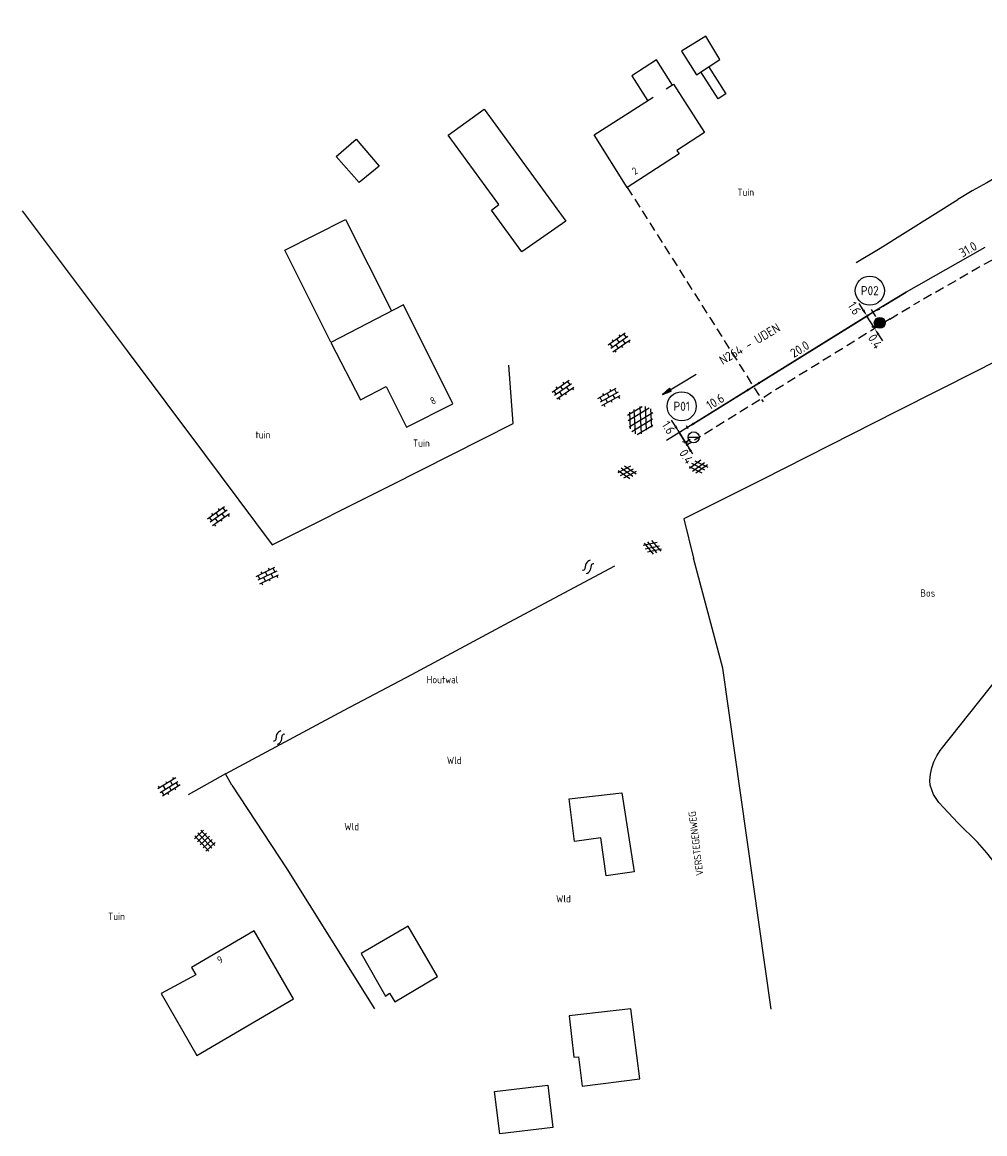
# Model space of a CAD drawing. Header units: metres. Extents: x 181324 to 182051, y 409132 to 409424.
# Tile 1 of 11: x 181324 to 181456, y 409132 to 409284. Entities that reach past the tile are written whole.
import ezdxf
from ezdxf.enums import TextEntityAlignment as Align

# ---------------------------------------------------------------- set-up
doc = ezdxf.new("R2010")
doc.units = ezdxf.units.M
doc.linetypes.add('DASHED', pattern=[19.05, 12.7, -6.35])
doc.layers.get('0').update_dxf_attribs({"linetype": 'CONTINUOUS'})
for name, color, linetype in [('B-AF-HEKW-GD', 8, 'HEKWERK'), ('B-GB-BOUW-GD', 8, 'CONTINUOUS'), ('L-AR-BLOCKS-GD', 8, 'CONTINUOUS'), ('L-AR-SYMB-GD', 8, 'CONTINUOUS'), ('l-te-bestek-t25-pr', 4, 'CONTINUOUS'), ('L-TE-OND-GD', 8, 'CONTINUOUS'), ('n-ov-kabe-pr', 1, 'DASHED'), ('n-ov-mast-pr', 3, 'CONTINUOUS'), ('n-vh-hfdr-pr', 8, 'CONTINUOUS')]:
    doc.layers.add(name, color=color, linetype=linetype)
doc.layers.add('Maten', color=7, linetype='CONTINUOUS', lineweight=25)
doc.styles.add('ISO', font='ISO.shx')
doc.styles.add('Times', font='ISO.shx')
doc.linetypes.add('HEKWERK', pattern='A,7,-1.5,[1,ProvNB.shx,S=0.75,R=0,X=0,Y=0],-1.5', length=10)

# ---------------------------------------------------------------- blocks, each defined once
blk = doc.blocks.new('4601')
at = {"linetype": 'Continuous'}
for points in [[(-0.37, 0.21), (0.23, 0.51)], [(0.43, -0.19), (-0.17, -0.49)]]:
    blk.add_lwpolyline(points, dxfattribs=at)
for centre, radius, start, end in [((-0.47, 0.51), 0.317, 198.475, 288.4178), ((0.38, -0.29), 0.814, 47.4895, 100.6197), ((-0.32, 0.31), 0.814, 227.4896, 280.6197), ((0.53, -0.49), 0.317, 18.5209, 108.349)]:
    blk.add_arc(centre, radius, start, end, dxfattribs=at)
blk = doc.blocks.new('4401')
at = {"linetype": 'Continuous'}
for points in [[(-1.99, 0.5), (0.17, 1.8)], [(1.97, 0.52), (-0.17, 1.8)], [(-1.99, 0.27), (0.89, -1.44)], [(0.85, 1.41), (-1.95, -0.27)], [(1.56, -0.93), (-1.69, 1.01)], [(-1.58, -0.96), (1.64, 0.99)], [(-0.88, 1.41), (1.97, -0.28)], [(1.99, 0.29), (-0.85, -1.43)], [(0.26, -1.86), (-1.74, -0.68)], [(-0.23, -1.84), (1.71, -0.68)]]:
    blk.add_lwpolyline(points, dxfattribs=at)
blk = doc.blocks.new('4413')
at = {"linetype": 'Continuous'}
for p, q in [((-1.43, 0.56), (1.43, 0.58)), ((-1.14, 0.57), (-1.13, -0.01)), ((-0.57, 0.84), (-0.57, 0.57)), ((0, 0), (0, 0.57)), ((0.56, 0.86), (0.57, 0.57)), ((1.14, 0.58), (1.14, -0.01)), ((-1.43, -0.57), (1.43, -0.57)), ((1.42, -0.01), (-1.42, -0.01)), ((-1.14, -0.56), (-1.13, -0.85)), ((-0.57, 0), (-0.57, -0.57)), ((0, -0.86), (-0.01, -0.56)), ((0.57, -0.01), (0.57, -0.57)), ((1.15, -0.58), (1.15, -0.85))]:
    blk.add_line(p, q, dxfattribs=at)
blk = doc.blocks.new('4411')
at = {"linetype": 'Continuous'}
for p, q in [((0.43, -0.86), (-1.25, 0.14)), ((-1.24, -0.16), (0.43, 0.85)), ((0.86, 0.52), (-0.86, -0.52)), ((-0.84, 0.51), (0.86, -0.52)), ((1.25, -0.15), (-0.41, 0.85)), ((-0.4, -0.85), (1.26, 0.15))]:
    blk.add_line(p, q, dxfattribs=at)
blk = doc.blocks.new('4406')
at = {"linetype": 'Continuous'}
for p, q in [((-1.43, 0.58), (1.42, 0.57)), ((1.42, 0), (-1.43, 0.01)), ((-1.15, 0.86), (-1.14, -0.85)), ((-0.57, -0.86), (-0.58, 0.85)), ((0, 0.85), (0, -0.86)), ((0.56, 0.85), (0.56, -0.86)), ((1.14, -0.84), (1.13, 0.85)), ((-1.43, -0.58), (1.42, -0.57))]:
    blk.add_line(p, q, dxfattribs=at)

msp = doc.modelspace()

# ---------------------------------------------------------------- hatches: boundary and pattern name
at = {"layer": 'n-ov-mast-pr'}
h = msp.add_hatch(color=256, dxfattribs=at)
edge = h.paths.add_edge_path()
edge.add_arc((181441.17, 409242.55), 0.75, 0, 360)

# ---------------------------------------------------------------- linework, layer by layer
at = {"linetype": 'DASHED', "ltscale": 0.1}
msp.add_line((181406.68, 409261.05), (181425.23, 409231.76), dxfattribs=at)
at = {"layer": 'B-AF-HEKW-GD', "flags": 128}
for points in [[(181324.04, 409257.87), (181338.36, 409238.73), (181348.95, 409224.59), (181358.18, 409212.24), (181374.36, 409220.33), (181391.1, 409228.78), (181390.52, 409236.75)], [(181500.74, 409258.25), (181489.28, 409253.75), (181473.26, 409245.58), (181454.47, 409235.97), (181443.55, 409230.48), (181425.04, 409221.12), (181414.41, 409215.78), (181415.72, 409210.42)], [(181464.51, 409155.15), (181463.29, 409157.98), (181461.94, 409160.76), (181461.2, 409162.1), (181459.17, 409165.42), (181456.96, 409168.62), (181455.77, 409170.16), (181454.52, 409171.58), (181451.82, 409174.24), (181449.24, 409177.02), (181448.51, 409178.13), (181448.07, 409179.37), (181448.02, 409180.01), (181448.1, 409180.88), (181448.28, 409181.74), (181448.57, 409182.58), (181448.95, 409183.38), (181449.41, 409184.12), (181462.97, 409201.2), (181476.24, 409218.81)], [(181351.79, 409180.93), (181367.99, 409189.64), (181377.27, 409194.51), (181390.54, 409201.65), (181404.97, 409209.35)], [(181426.31, 409148.79), (181419.71, 409195.39), (181415.72, 409210.42)], [(181352.68, 409179.37), (181351.79, 409180.93), (181346.72, 409178.06)], [(181352.68, 409179.37), (181360.18, 409167.98), (181372.13, 409148.85)]]:
    msp.add_lwpolyline(points, dxfattribs=at)
at = {"layer": 'B-GB-BOUW-GD', "flags": 128}
for points in [[(181419.32, 409278.52), (181417.43, 409281.69), (181414.1, 409279.66), (181416.12, 409276.45)], [(181389.14, 409258.73), (181382.22, 409268.18), (181387.12, 409271.75), (181398.3, 409256.42), (181392.29, 409252.25), (181388.11, 409257.92)], [(181370.04, 409261.7), (181366.93, 409265.28), (181369.67, 409267.62), (181372.79, 409263.96)], [(181373.74, 409233.86), (181376.53, 409228.29), (181382.86, 409231.5), (181376.1, 409245), (181366.18, 409239.88), (181370.23, 409232.03)], [(181399.49, 409171.68), (181398.73, 409177.53), (181405.94, 409178.36), (181407.6, 409167.55), (181403.79, 409166.98), (181403.05, 409172.2)], [(181347.76, 409153.5), (181343.01, 409150.93), (181347.9, 409142.48), (181361.07, 409150.18), (181355.73, 409159.5), (181347.17, 409154.5)], [(181370.33, 409156.39), (181373.66, 409150.56), (181374.22, 409150.97), (181374.91, 409149.79), (181380.74, 409153.27), (181376.75, 409160.12)], [(181400.01, 409142.28), (181400.52, 409138.27), (181408.39, 409139.26), (181407.15, 409148.84), (181398.72, 409147.87), (181399.37, 409142.24)], [(181396.51, 409132.64), (181389.27, 409131.77), (181388.52, 409137.56), (181395.81, 409138.42)]]:
    msp.add_lwpolyline(points, close=True, dxfattribs=at)
for points in [[(181412.85, 409275.04), (181410.69, 409278.48), (181407.32, 409276.29), (181409.46, 409272.94)], [(181417.77, 409277.56), (181420.15, 409273.84), (181419.07, 409273.15), (181416.71, 409276.86)], [(181412, 409274.54), (181413.01, 409275.17), (181417.21, 409268.53), (181413.43, 409266.08), (181413.76, 409265.64), (181406.68, 409261.05), (181402.14, 409268.22), (181410.22, 409273.4)], [(181366.19, 409239.89), (181359.9, 409252.46), (181368.19, 409256.66), (181374.42, 409244.28)]]:
    msp.add_lwpolyline(points, dxfattribs=at)
at = {"layer": 'l-te-bestek-t25-pr'}
for centre in [(181439.8, 409246.94), (181414.11, 409231.15)]:
    msp.add_circle(centre, 1.99, dxfattribs=at)
at = {"layer": 'Maten', "linetype": 'ByBlock', "ltscale": 0.1}
for p, q in [((181455.51, 409252.86), (181444.78, 409246.73)), ((181444.78, 409246.73), (181440.27, 409244)), ((181438.89, 409244.32), (181438.37, 409245.17)), ((181440.64, 409243.4), (181440.05, 409244.35)), ((181440.27, 409244), (181414.9, 409228.27)), ((181415.75, 409228.79), (181439.42, 409243.47)), ((181440.47, 409241.77), (181439.42, 409243.47)), ((181440.57, 409241.98), (181440.07, 409242.07)), ((181440.51, 409242.14), (181440.1, 409241.89)), ((181441, 409240.92), (181441.53, 409240.07)), ((181413.25, 409228.42), (181412.72, 409229.27)), ((181413.57, 409227.9), (181415.35, 409225.03)), ((181414.62, 409226.21), (181413.77, 409227.57)), ((181415, 409228.09), (181414.77, 409228.47)), ((181415, 409226.13), (181414.23, 409226.29)), ((181415.27, 409226.61), (181414.49, 409226.13)), ((181415.48, 409226.27), (181414.71, 409225.8)), ((181416.63, 409226.99), (181415.86, 409226.51)), ((181415.06, 409225.49), (181415.59, 409224.64))]:
    msp.add_line(p, q, dxfattribs=at)
for points in [[(181439.04, 409244.41), (181438.75, 409244.23), (181439.42, 409243.47)], [(181441.22, 409244.35), (181441.06, 409244.64), (181440.27, 409244)], [(181439.33, 409243.61), (181439.51, 409243.33), (181440.27, 409244)], [(181441.14, 409241.01), (181440.86, 409240.83), (181440.47, 409241.77)], [(181422.97, 409233.47), (181423.14, 409233.18), (181423.9, 409233.85)], [(181424.67, 409234.52), (181424.84, 409234.24), (181423.9, 409233.85)], [(181415.66, 409228.93), (181415.83, 409228.65), (181414.9, 409228.27)], [(181413.1, 409228.33), (181413.39, 409228.51), (181413.77, 409227.57)], [(181415.21, 409224.93), (181415.5, 409225.11), (181414.83, 409225.87)]]:
    msp.add_solid(points, dxfattribs=at)
at = {"layer": 'n-ov-kabe-pr', "linetype": 'DASHED', "ltscale": 0.1}
for p, q in [((181456.5, 409251.13), (181445.77, 409244.99)), ((181442.56, 409243.06), (181445.81, 409245.01)), ((181442.58, 409243.08), (181416.49, 409226.9))]:
    msp.add_line(p, q, dxfattribs=at)
at = {"layer": 'n-ov-mast-pr', "linetype": 'ByBlock', "ltscale": 0.1}
msp.add_line((181414.99, 409226.91), (181416.49, 409226.91), dxfattribs=at)
at = {"layer": 'n-ov-mast-pr'}
for centre in [(181441.17, 409242.55), (181415.74, 409226.91)]:
    msp.add_circle(centre, 0.75, dxfattribs=at)
at = {"layer": 'n-vh-hfdr-pr'}
for p, q in [((181441.24, 409252.77), (181451.84, 409259.41)), ((181437.93, 409250.78), (181441.24, 409252.77)), ((181441.53, 409244.78), (181444.78, 409246.73)), ((181441.53, 409244.78), (181412.02, 409226.48))]:
    msp.add_line(p, q, dxfattribs=at)
at = {"layer": 'n-vh-hfdr-pr', "color": 7}
msp.add_line((181455.51, 409252.86), (181444.78, 409246.73), dxfattribs=at)
at = {"layer": 'n-vh-hfdr-pr', "flags": 128}
msp.add_lwpolyline([(181411.49, 409232.76), (181412.69, 409233.2), (181412.43, 409233.63), (181411.49, 409232.76), (181412.47, 409233.56), (181412.52, 409233.49), (181411.49, 409232.76), (181412.6, 409233.34), (181412.65, 409233.27), (181411.49, 409232.76), (181416.09, 409235.55)], dxfattribs=at)
at = {"layer": 'n-vh-hfdr-pr'}
msp.add_arc((181546.28, 409101.78), 183.75, 98.2806, 120.9268, dxfattribs=at)

# ---------------------------------------------------------------- block references
at = {"layer": 'L-AR-BLOCKS-GD', "linetype": 'Continuous'}
for name, p, rotation in [('4413', (181405.57, 409239.89), 35.08751558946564), ('4413', (181404.2, 409232.42), 28.55592739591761), ('4411', (181406.65, 409222.14), 176.3150212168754), ('4411', (181416.41, 409222.89), 184.3365182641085), ('4411', (181410.11, 409211.88), 160.7879694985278), ('4413', (181357.51, 409208.03), 25.97763507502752), ('4413', (181344.09, 409179.14), 211.9131580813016), ('4406', (181348.97, 409171.82), 132.5378014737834)]:
    msp.add_blockref(name, p, dxfattribs=dict(at, rotation=rotation))
for name, p, xscale, yscale, rotation in [('4413', (181397.89, 409233.43), 0.9999987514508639, 0.9999987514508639, 34.85836133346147), ('4401', (181408.48, 409229.28), 1.000002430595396, 1.000002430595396, 242.010975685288), ('4413', (181350.85, 409216.14), 0.9999987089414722, 0.9999987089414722, 35.30862802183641)]:
    msp.add_blockref(name, p, dxfattribs=dict(at, xscale=xscale, yscale=yscale, rotation=rotation))
at = {"layer": 'L-AR-SYMB-GD', "linetype": 'Continuous', "xscale": 0.9999969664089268, "yscale": 0.9999969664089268, "rotation": 54.68966651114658}
msp.add_blockref('4601', (181401.33, 409209.17), dxfattribs=at)
at = {"layer": 'L-AR-SYMB-GD', "linetype": 'Continuous', "rotation": 55.83559823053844}
msp.add_blockref('4601', (181359.11, 409185.86), dxfattribs=at)

# ---------------------------------------------------------------- texts
at = {"layer": 'l-te-bestek-t25-pr', "style": 'ISO'}
for s, p in [('P02', (181439.8, 409246.94)), ('P01', (181414.11, 409231.15))]:
    msp.add_text(s, height=1.25, dxfattribs=at).set_placement(p, align=Align.MIDDLE_CENTER)
at = {"layer": 'L-TE-OND-GD', "style": 'ISO'}
for s, rotation, p in [('2', 31.447, (181407.7, 409262.72)), ('8', 26.5096, (181380.06, 409231.32)), ('VERSTEGENWEG', 96.9022, (181417.08, 409167.09)), ('9', 26.735, (181350.97, 409154.94))]:
    msp.add_text(s, height=1, rotation=rotation, dxfattribs=at).set_placement(p)
for s, p in [('Tuin', (181421.71, 409259.89)), ('tuin', (181355.9, 409226.75)), ('Tuin', (181377.41, 409225.61)), ('Bos', (181446.71, 409205.13)), ('Houtwal', (181379.28, 409193.31)), ('Wld', (181382.04, 409182.28)), ('Wld', (181368.03, 409173.23)), ('Wld', (181396.96, 409163.37)), ('Tuin', (181335.76, 409160.97))]:
    msp.add_text(s, height=1, dxfattribs=at).set_placement(p)
at = {"layer": 'Maten', "linetype": 'ByBlock', "style": 'ISO'}
for s, rotation, p in [('20.0', 31.7999, (181429.44, 409237.73)), ('10.6', 31.7999, (181417.97, 409230.61)), ('1.6', 301.7999, (181411.32, 409228.63)), ('0.4', 301.7999, (181413.71, 409224.78))]:
    msp.add_text(s, height=1.25, rotation=rotation, dxfattribs=at).set_placement(p)
at = {"layer": 'Maten', "linetype": 'ByBlock', "ltscale": 0.1, "char_height": 1.25, "attachment_point": 5, "style": 'ISO'}
for s, insert, rotation in [('\\A1;31.0', (181453.21, 409252.58), 29.605), ('\\A1;1.6', (181437.72, 409244.54), 301.7999), ('0.4', (181440.53, 409240.01), 301.7999)]:
    msp.add_mtext(s, dxfattribs=dict(at, insert=insert, rotation=rotation))
at = {"layer": 'n-vh-hfdr-pr', "style": 'Times'}
msp.add_text('N264 - UDEN', height=1.25, rotation=30.6758, dxfattribs=at).set_placement((181419.9, 409236.45), align=Align.BOTTOM_LEFT)

doc.saveas('drawing.dxf')
